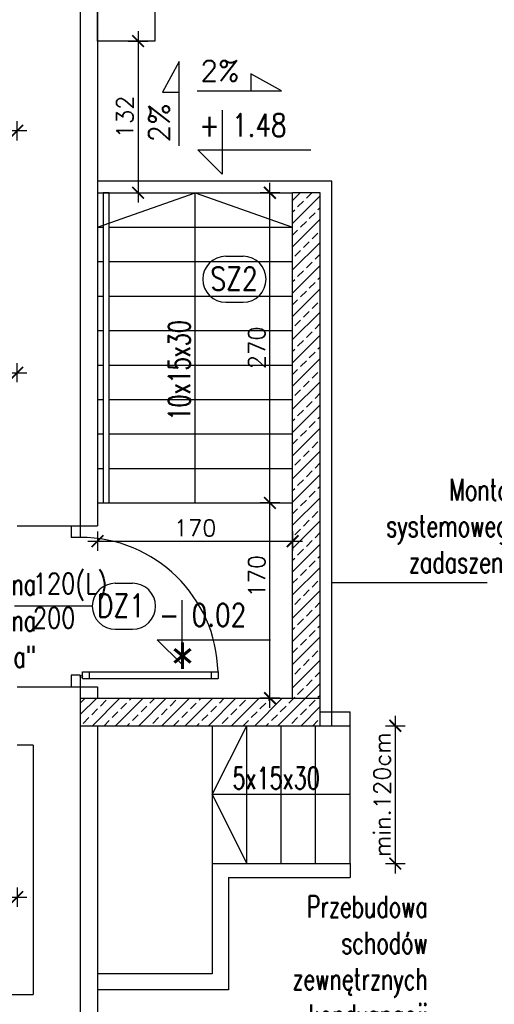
# Model space of a CAD drawing. Header units: millimetres. Extents: x 31969 to 285678, y -69766 to -1123.
# Tile 93 of 161: x 143543 to 143957, y -10628 to -9770. Entities that reach past the tile are written whole.
import ezdxf
from ezdxf.enums import TextEntityAlignment as Align
from ezdxf.lldxf.tags import DXFTag

# ---------------------------------------------------------------- set-up
doc = ezdxf.new("R2010")
doc.units = ezdxf.units.MM
for name, color, linetype in [('a-biblioteka', 251, 'Continuous'), ('a-izolacja 1', 3, 'Continuous'), ('a-koty', 1, 'Continuous'), ('a-opis 1', 3, 'Continuous'), ('a-opis stolarki 1', 3, 'Continuous'), ('a-opis stolarki 2', 1, 'Continuous'), ('a-przekrój 2', 251, 'Continuous'), ('a-schody', 3, 'Continuous'), ('a-stolarka drzwiowa', 3, 'Continuous'), ('a-stolarka okienna', 3, 'Continuous'), ('a-wymiary', 11, 'Continuous'), ('a-ściany istniejące murowane', 6, 'Continuous'), ('a-ściany nośne projektowane', 7, 'Continuous')]:
    doc.layers.add(name, color=color, linetype=linetype)
doc.styles.add('MAREK', font='simplex.shx')
doc.styles.add('RS01507', font='romans.shx', dxfattribs={"width": 0.7, "height": 0.15})
doc.styles.add('WYMIAR', font='romans.shx', dxfattribs={"width": 0.8})
tags = doc.linetypes.add('DASHED', pattern=[0.75, 0.5, -0.25]).pattern_tags.tags
tags[6:7] = [DXFTag(74, 4), DXFTag(75, 0), DXFTag(340, '0'), DXFTag(46, 1.0), DXFTag(50, 0.0), DXFTag(44, 0.0), DXFTag(45, 0.0)]
tags[4:5] = [DXFTag(74, 4), DXFTag(75, 0), DXFTag(340, '0'), DXFTag(46, 1.0), DXFTag(50, 0.0), DXFTag(44, 0.0), DXFTag(45, 0.0)]
doc.dimstyles.new('MAREK', dxfattribs={"dimscale": 0.85, "dimtxt": 17, "dimasz": 12, "dimexe": 10, "dimexo": 0.625, "dimgap": 5, "dimtad": 1, "dimdec": 1, "dimdsep": 46, "dimtxsty": 'MAREK', "dimblk1": 'ARCHTICK', "dimblk2": 'ARCHTICK', "dimsah": 1, "dimcen": 2.5, "dimdle": 10, "dimadec": 0, "dimazin": 0, "dimtfac": 1, "dimtdec": 1, "dimtmove": 1, "dimatfit": 3, "dimldrblk": 'ARCHTICK', "dimfxl": 0, "dimtolj": 1, "dimtzin": 0, "dimarcsym": 0})

# ---------------------------------------------------------------- blocks, each defined once
blk = doc.blocks.new('_ARCHTICK')
at = {"color": 0, "linetype": 'ByBlock', "const_width": 0.15}
blk.add_lwpolyline([(-0.5, -0.5), (0.5, 0.5)], dxfattribs=at)
blk = doc.blocks.new('*D96')
at = {"layer": 'a-wymiary', "color": 0, "lineweight": -2, "ltscale": 100}
for p, q in [((143238.07, -9875.72), (143238.07, -9858.72)), ((143541.07, -9875.72), (143541.07, -9858.72)), ((143549.57, -9867.22), (143229.57, -9867.22))]:
    blk.add_line(p, q, dxfattribs=at)
at = {"layer": 'DEFPOINTS', "color": 0, "ltscale": 100}
for p in [(143238.07, -9867.22), (143541.07, -9918.25), (143238.07, -9935.4)]:
    blk.add_point(p, dxfattribs=at)
at = {"layer": 'a-wymiary', "color": 0, "lineweight": -2, "ltscale": 100, "xscale": 10.2, "yscale": 10.2, "zscale": 10.2, "rotation": 180}
blk.add_blockref('_ARCHTICK', (143238.07, -9867.22), dxfattribs=at)
at = {"layer": 'a-wymiary', "color": 0, "lineweight": -2, "ltscale": 100, "xscale": 10.2, "yscale": 10.2, "zscale": 10.2}
blk.add_blockref('_ARCHTICK', (143541.07, -9867.22), dxfattribs=at)
at = {"layer": 'a-wymiary', "color": 0, "ltscale": 100, "insert": (143310.97, -9855.74), "char_height": 14.45, "attachment_point": 5, "style": 'MAREK'}
blk.add_mtext('\\A1;303', dxfattribs=at)
blk = doc.blocks.new('*D129')
at = {"layer": 'a-wymiary', "color": 0, "lineweight": -2, "ltscale": 100}
for p, q in [((142921.07, -10528.52), (142921.07, -10542.86)), ((143541.07, -10525.86), (143541.07, -10542.86)), ((142912.57, -10534.36), (143549.57, -10534.36))]:
    blk.add_line(p, q, dxfattribs=at)
at = {"layer": 'DEFPOINTS', "color": 0, "ltscale": 100}
for p in [(143541.07, -10514.89), (142921.07, -10527.99), (143541.07, -10534.36)]:
    blk.add_point(p, dxfattribs=at)
at = {"layer": 'a-wymiary', "color": 0, "lineweight": -2, "ltscale": 100, "xscale": 10.2, "yscale": 10.2, "zscale": 10.2, "rotation": 180}
blk.add_blockref('_ARCHTICK', (142921.07, -10534.36), dxfattribs=at)
at = {"layer": 'a-wymiary', "color": 0, "lineweight": -2, "ltscale": 100, "xscale": 10.2, "yscale": 10.2, "zscale": 10.2}
blk.add_blockref('_ARCHTICK', (143541.07, -10534.36), dxfattribs=at)
at = {"layer": 'a-wymiary', "color": 0, "ltscale": 100, "insert": (143231.07, -10522.88), "char_height": 14.45, "attachment_point": 5, "style": 'MAREK'}
blk.add_mtext('\\A1;620', dxfattribs=at)
blk = doc.blocks.new('*D133')
at = {"layer": 'a-wymiary', "color": 0, "lineweight": -2, "ltscale": 100}
for p, q in [((143258.07, -10086.02), (143258.07, -10069.36)), ((143541.07, -10086.02), (143541.07, -10069.36)), ((143249.57, -10077.86), (143549.57, -10077.86))]:
    blk.add_line(p, q, dxfattribs=at)
at = {"layer": 'DEFPOINTS', "color": 0, "ltscale": 100}
for p in [(143541.07, -10077.86), (143258.07, -10086.55), (143541.07, -10086.55)]:
    blk.add_point(p, dxfattribs=at)
at = {"layer": 'a-wymiary', "color": 0, "lineweight": -2, "ltscale": 100, "xscale": 10.2, "yscale": 10.2, "zscale": 10.2, "rotation": 180}
blk.add_blockref('_ARCHTICK', (143258.07, -10077.86), dxfattribs=at)
at = {"layer": 'a-wymiary', "color": 0, "lineweight": -2, "ltscale": 100, "xscale": 10.2, "yscale": 10.2, "zscale": 10.2}
blk.add_blockref('_ARCHTICK', (143541.07, -10077.86), dxfattribs=at)
at = {"layer": 'a-wymiary', "color": 0, "ltscale": 100, "insert": (143367.09, -10066.38), "char_height": 14.45, "attachment_point": 5, "style": 'MAREK'}
blk.add_mtext('\\A1;283', dxfattribs=at)
blk = doc.blocks.new('*D164')
at = {"layer": 'a-wymiary', "color": 0, "lineweight": -2, "ltscale": 100}
for p, q in [((143761.27, -10369.6), (143761.27, -10182.6)), ((143769.77, -10191.1), (143752.77, -10191.1)), ((143769.77, -10361.1), (143752.77, -10361.1))]:
    blk.add_line(p, q, dxfattribs=at)
at = {"layer": 'DEFPOINTS', "color": 0, "ltscale": 100}
for p in [(143761.27, -10191.1), (143805.29, -10191.1), (143805.29, -10361.1)]:
    blk.add_point(p, dxfattribs=at)
at = {"layer": 'a-wymiary', "color": 0, "lineweight": -2, "ltscale": 100, "xscale": 10.2, "yscale": 10.2, "zscale": 10.2}
for p, rotation in [((143761.27, -10191.1), 90), ((143761.27, -10361.1), 270)]:
    blk.add_blockref('_ARCHTICK', p, dxfattribs=dict(at, rotation=rotation))
at = {"layer": 'a-wymiary', "color": 0, "ltscale": 100, "insert": (143749.79, -10254.96), "char_height": 14.45, "attachment_point": 5, "rotation": 90, "style": 'MAREK'}
blk.add_mtext('\\A1;170', dxfattribs=at)
blk = doc.blocks.new('*D165')
at = {"layer": 'a-wymiary', "color": 0, "lineweight": -2, "ltscale": 100}
for p, q in [((143611.07, -10215.95), (143611.07, -10232.95)), ((143781.07, -10215.95), (143781.07, -10232.95)), ((143602.57, -10224.45), (143789.57, -10224.45))]:
    blk.add_line(p, q, dxfattribs=at)
at = {"layer": 'DEFPOINTS', "color": 0, "ltscale": 100}
for p in [(143611.07, -10195.7), (143781.07, -10195.7), (143781.07, -10224.45)]:
    blk.add_point(p, dxfattribs=at)
at = {"layer": 'a-wymiary', "color": 0, "lineweight": -2, "ltscale": 100, "xscale": 10.2, "yscale": 10.2, "zscale": 10.2, "rotation": 180}
blk.add_blockref('_ARCHTICK', (143611.07, -10224.45), dxfattribs=at)
at = {"layer": 'a-wymiary', "color": 0, "lineweight": -2, "ltscale": 100, "xscale": 10.2, "yscale": 10.2, "zscale": 10.2}
blk.add_blockref('_ARCHTICK', (143781.07, -10224.45), dxfattribs=at)
at = {"layer": 'a-wymiary', "color": 0, "ltscale": 100, "insert": (143696.07, -10212.98), "char_height": 14.45, "attachment_point": 5, "style": 'MAREK'}
blk.add_mtext('\\A1;170', dxfattribs=at)
blk = doc.blocks.new('*D166')
at = {"layer": 'a-wymiary', "color": 0, "lineweight": -2, "ltscale": 100}
for p, q in [((143761.27, -10199.6), (143761.27, -9912.6)), ((143769.77, -9921.1), (143752.77, -9921.1)), ((143769.77, -10191.1), (143752.77, -10191.1))]:
    blk.add_line(p, q, dxfattribs=at)
at = {"layer": 'DEFPOINTS', "color": 0, "ltscale": 100}
for p in [(143761.27, -9921.1), (143781.07, -9921.1), (143781.07, -10191.1)]:
    blk.add_point(p, dxfattribs=at)
at = {"layer": 'a-wymiary', "color": 0, "lineweight": -2, "ltscale": 100, "xscale": 10.2, "yscale": 10.2, "zscale": 10.2}
for p, rotation in [((143761.27, -9921.1), 90), ((143761.27, -10191.1), 270)]:
    blk.add_blockref('_ARCHTICK', p, dxfattribs=dict(at, rotation=rotation))
at = {"layer": 'a-wymiary', "color": 0, "ltscale": 100, "insert": (143749.79, -10056.1), "char_height": 14.45, "attachment_point": 5, "rotation": 90, "style": 'MAREK'}
blk.add_mtext('\\A1;270', dxfattribs=at)
blk = doc.blocks.new('*D167')
at = {"layer": 'a-biblioteka', "color": 0, "lineweight": -2, "ltscale": 100}
for p, q in [((143646.38, -9780.6), (143646.38, -9929.6)), ((143637.88, -9789.1), (143654.88, -9789.1)), ((143637.88, -9921.1), (143654.88, -9921.1))]:
    blk.add_line(p, q, dxfattribs=at)
at = {"layer": 'DEFPOINTS', "color": 0, "ltscale": 100}
for p in [(143636.07, -9789.1), (143636.07, -9921.1), (143646.38, -9921.1)]:
    blk.add_point(p, dxfattribs=at)
at = {"layer": 'a-biblioteka', "color": 0, "lineweight": -2, "ltscale": 100, "xscale": 10.2, "yscale": 10.2, "zscale": 10.2}
for p, rotation in [((143646.38, -9789.1), 90), ((143646.38, -9921.1), 270)]:
    blk.add_blockref('_ARCHTICK', p, dxfattribs=dict(at, rotation=rotation))
at = {"layer": 'a-biblioteka', "color": 0, "ltscale": 100, "insert": (143634.9, -9855.1), "char_height": 14.45, "attachment_point": 5, "rotation": 90, "style": 'MAREK'}
blk.add_mtext('\\A1;132', dxfattribs=at)
blk = doc.blocks.new('*D181')
at = {"layer": 'a-wymiary', "color": 0, "lineweight": -2, "ltscale": 100}
for p, q in [((143870.51, -10376.6), (143870.51, -10513.6)), ((143862.01, -10385.1), (143879.01, -10385.1)), ((143862.01, -10505.1), (143879.01, -10505.1))]:
    blk.add_line(p, q, dxfattribs=at)
at = {"layer": 'DEFPOINTS', "color": 0, "ltscale": 100}
for p in [(143831.07, -10385.1), (143831.07, -10505.1), (143870.51, -10505.1)]:
    blk.add_point(p, dxfattribs=at)
at = {"layer": 'a-wymiary', "color": 0, "lineweight": -2, "ltscale": 100, "xscale": 10.2, "yscale": 10.2, "zscale": 10.2}
for p, rotation in [((143870.51, -10385.1), 90), ((143870.51, -10505.1), 270)]:
    blk.add_blockref('_ARCHTICK', p, dxfattribs=dict(at, rotation=rotation))
at = {"layer": 'a-wymiary', "color": 0, "ltscale": 100, "insert": (143859.04, -10445.1), "char_height": 14.45, "attachment_point": 5, "rotation": 90, "style": 'MAREK'}
blk.add_mtext('\\A1;min.120cm', dxfattribs=at)

msp = doc.modelspace()

# ---------------------------------------------------------------- hatches: boundary and pattern name
at = {"layer": 'a-przekrój 2', "ltscale": 0.1}
h = msp.add_hatch(dxfattribs=at)
h.set_pattern_fill('BRASS,_O', color=256, scale=2.25, angle=45)
h.set_pattern_definition([(45, (0, -5), (-10.1027881, 10.1027881), []), (45, (-5.051, 0.051), (-10.1027881, 10.1027881), [7.14375, -3.571875])])
h.paths.add_polyline_path([(143781.07, -10361.1), (143805.07, -10361.1), (143805.07, -9921.1), (143781.07, -9921.1)])
h.paths.add_polyline_path([(143805.07, -10385.1), (143805.07, -10361.1), (143596.07, -10361.1), (143596.07, -10385.1)])

# ---------------------------------------------------------------- linework, layer by layer
at = {"layer": 'a-biblioteka', "ltscale": 100}
msp.add_lwpolyline([(143611.07, -9589.1), (143661.07, -9589.1), (143661.07, -9789.1), (143611.07, -9789.1)], close=True, dxfattribs=at)
at = {"layer": 'a-izolacja 1'}
for p, q in [((143596.07, -9549.1), (143596.07, -10211.1)), ((143596.07, -10351.1), (143596.07, -10361.1)), ((143596.07, -10385.1), (143596.07, -10660.1))]:
    msp.add_line(p, q, dxfattribs=at)
at = {"layer": 'a-koty'}
for points in [[(143719.54, -9849.17), (143719.54, -9905.04), (143698.31, -9883.82), (143796.96, -9883.82)], [(143684.39, -10275.69), (143684.39, -10331.56), (143663.16, -10310.34), (143761.81, -10310.34)]]:
    msp.add_lwpolyline(points, dxfattribs=at)
at = {"layer": 'a-opis 1', "ltscale": 10}
for p, q in [((143682.27, -9806.92), (143667.54, -9833.57)), ((143682.27, -9880.24), (143682.27, -9806.92)), ((143744.56, -9817.74), (143744.56, -9832.47)), ((143771.21, -9832.47), (143744.56, -9817.74)), ((143667.54, -9833.57), (143682.27, -9833.57)), ((143697.89, -9832.47), (143771.21, -9832.47))]:
    msp.add_line(p, q, dxfattribs=at)
at = {"layer": 'a-opis 1', "ltscale": 40}
msp.add_line((143815.12, -10260.41), (143950.67, -10260.41), dxfattribs=at)
at = {"layer": 'a-opis stolarki 1'}
msp.add_line((143606.5, -10281.1), (143538.75, -10281.1), dxfattribs=at)
at = {"layer": 'a-opis stolarki 2'}
for p, q in [((143626.55, -10261.05), (143641.55, -10261.05)), ((143626.55, -10301.14), (143641.55, -10301.14))]:
    msp.add_line(p, q, dxfattribs=at)
for centre, start, end in [((143626.55, -10281.1), 90, 270), ((143641.55, -10281.1), 270, 90)]:
    msp.add_arc(centre, 20.05, start, end, dxfattribs=at)
at = {"layer": 'a-schody'}
for p, q in [((143611.07, -9921.1), (143781.07, -9921.1)), ((143611.07, -9951.1), (143696.07, -9921.1)), ((143696.07, -10191.1), (143696.07, -9921.1)), ((143696.07, -9921.1), (143781.07, -9951.1)), ((143611.07, -9951.1), (143616.07, -9951.1)), ((143621.07, -9951.1), (143781.07, -9951.1)), ((143722.88, -9976.38), (143737.88, -9976.38)), ((143611.07, -9981.1), (143616.07, -9981.1)), ((143621.07, -9981.1), (143781.07, -9981.1)), ((143611.07, -10011.1), (143616.07, -10011.1)), ((143621.07, -10011.1), (143781.07, -10011.1)), ((143722.88, -10016.48), (143737.88, -10016.48)), ((143611.07, -10041.1), (143616.07, -10041.1)), ((143621.07, -10041.1), (143781.07, -10041.1)), ((143611.07, -10071.1), (143616.07, -10071.1)), ((143621.07, -10071.1), (143781.07, -10071.1)), ((143611.07, -10101.1), (143616.07, -10101.1)), ((143621.07, -10101.1), (143781.07, -10101.1)), ((143611.07, -10131.1), (143616.07, -10131.1)), ((143621.07, -10131.1), (143781.07, -10131.1)), ((143611.07, -10161.1), (143616.07, -10161.1)), ((143621.07, -10161.1), (143781.07, -10161.1)), ((143611.07, -10191.1), (143781.07, -10191.1))]:
    msp.add_line(p, q, dxfattribs=at)
msp.add_lwpolyline([(143616.07, -10191.1), (143621.07, -10191.1), (143621.07, -9921.1), (143616.07, -9921.1)], close=True, dxfattribs=at)
for centre, start, end in [((143722.88, -9996.43), 90, 270), ((143737.88, -9996.43), 270, 90)]:
    msp.add_arc(centre, 20.05, start, end, dxfattribs=at)
at = {"layer": 'a-stolarka drzwiowa'}
for p, q in [((143588.07, -10211.1), (143588.07, -10221.1)), ((143596.07, -10211.1), (143596.07, -10221.1)), ((143596.07, -10221.1), (143588.07, -10221.1)), ((143588.07, -10341.1), (143588.07, -10351.1)), ((143596.07, -10341.1), (143588.07, -10341.1)), ((143596.07, -10341.1), (143596.07, -10351.1)), ((143598.07, -10344.1), (143598.07, -10338.1)), ((143598.07, -10338.1), (143716.03, -10338.1)), ((143598.07, -10344.1), (143716.03, -10344.1)), ((143604.07, -10344.1), (143604.07, -10338.1)), ((143710.03, -10338.1), (143710.03, -10344.1)), ((143716.03, -10338.1), (143716.03, -10344.1))]:
    msp.add_line(p, q, dxfattribs=at)
msp.add_circle((143597.07, -10342.1), 1, dxfattribs=at)
at = {"layer": 'a-stolarka drzwiowa', "linetype": 'DASHED', "lineweight": 25, "ltscale": 20}
msp.add_arc((143596.07, -10341.1), 120, 1.43254, 90, dxfattribs=at)
at = {"layer": 'a-stolarka okienna', "linetype": 'DASHED', "lineweight": 25, "ltscale": 40}
for p, q in [((143815.07, -9911.1), (143611.07, -9911.1)), ((143815.07, -10385.1), (143815.07, -9911.1))]:
    msp.add_line(p, q, dxfattribs=at)
at = {"layer": 'a-stolarka okienna', "linetype": 'DASHED', "lineweight": 25, "ltscale": 20}
for p, q in [((143805.07, -10373.1), (143831.07, -10373.1)), ((143831.07, -10505.1), (143831.07, -10373.1)), ((143711.07, -10385.1), (143711.07, -10601.1)), ((143711.07, -10445.1), (143741.07, -10385.1)), ((143741.07, -10505.1), (143741.07, -10385.1)), ((143771.07, -10505.1), (143771.07, -10385.1)), ((143801.07, -10505.1), (143801.07, -10385.1)), ((143805.07, -10385.1), (143831.07, -10385.1)), ((143555.07, -10402.1), (143541.07, -10402.1)), ((143555.07, -10402.1), (143555.07, -10619.1)), ((143831.07, -10445.1), (143711.07, -10445.1)), ((143711.07, -10445.1), (143741.07, -10505.1)), ((143711.07, -10505.1), (143831.07, -10505.1)), ((143831.07, -10505.1), (143831.07, -10517.1)), ((143725.07, -10517.1), (143725.07, -10615.1)), ((143725.07, -10517.1), (143831.07, -10517.1)), ((143711.07, -10601.1), (143611.07, -10601.1)), ((142921.07, -10619.1), (143555.07, -10619.1)), ((143725.07, -10615.1), (143611.07, -10615.1))]:
    msp.add_line(p, q, dxfattribs=at)
at = {"layer": 'a-ściany istniejące murowane'}
for p, q in [((143611.07, -9534.1), (143611.07, -10211.1)), ((143541.07, -10211.1), (143611.07, -10211.1)), ((143541.07, -10351.1), (143611.07, -10351.1)), ((143541.07, -10351.1), (143611.07, -10351.1)), ((143611.07, -10351.1), (143611.07, -10361.1)), ((143611.07, -10385.1), (143611.07, -10675.1))]:
    msp.add_line(p, q, dxfattribs=at)
at = {"layer": 'a-ściany nośne projektowane', "ltscale": 100}
for p, q in [((143781.07, -10361.1), (143781.07, -9921.1)), ((143805.07, -9921.1), (143781.07, -9921.1)), ((143805.07, -10385.1), (143805.07, -9921.1)), ((143596.07, -10361.1), (143805.07, -10361.1)), ((143596.07, -10361.1), (143596.07, -10385.1)), ((143596.07, -10385.1), (143805.07, -10385.1))]:
    msp.add_line(p, q, dxfattribs=at)

# ---------------------------------------------------------------- texts
at = {"layer": 'a-koty', "char_height": 19.8, "width": 462.9754, "attachment_point": 1, "style": 'WYMIAR'}
for s, insert in [('+ 1.48', (143699.74, -9852.31)), ('- 0.02', (143664.6, -10278.83))]:
    msp.add_mtext(s, dxfattribs=dict(at, insert=insert))
at = {"layer": 'a-opis 1', "ltscale": 10, "style": 'WYMIAR', "text_generation_flag": 6}
for rotation, p in [(180, (143700.72, -9823.99)), (270, (143673.79, -9877.42))]:
    msp.add_text('2%%%', height=18, rotation=rotation, dxfattribs=at).set_placement(p)
at = {"layer": 'a-opis 1', "ltscale": 40, "style": 'RS01507', "width": 0.7}
msp.add_text('10x15x30', height=18.913, rotation=90, dxfattribs=at).set_placement((143682.24, -10119.41), align=Align.MIDDLE_LEFT)
msp.add_text('5x15x30', height=18.913, dxfattribs=at).set_placement((143728.67, -10430.74), align=Align.MIDDLE_LEFT)
at = {"layer": 'a-opis 1', "ltscale": 40, "char_height": 18.9125, "attachment_point": 9, "style": 'RS01507'}
for s, width, insert in [('Montaż systemowego zadaszenia', 190.1936, (143980, -10252.1)), ('Przebudowa schodów zewnętrznych kondygnacji parteru ', 191.6548, (143898.89, -10684.41))]:
    msp.add_mtext_dynamic_manual_height_columns(s, width=width, gutter_width=12.5, heights=[0], dxfattribs=dict(at, insert=insert))
at = {"layer": 'a-opis 1', "ltscale": 40, "insert": (143557.64, -10334.36), "char_height": 18.9125, "width": 160.8719, "attachment_point": 9, "style": 'RS01507'}
msp.add_mtext('Kurtyna powietrzna\\P"zimna"', dxfattribs=at)
at = {"layer": 'a-opis stolarki 1', "insert": (143554.69, -10222.21), "char_height": 18, "width": 35.8438, "attachment_point": 1, "style": 'WYMIAR'}
msp.add_mtext('{\\W0.995659; }\\P120(L)\\P200', dxfattribs=at)
at = {"layer": 'a-opis stolarki 2', "insert": (143652.44, -10290.51), "char_height": 20.047, "width": 23.6587, "attachment_point": 9, "style": 'WYMIAR'}
msp.add_mtext('DZ1', dxfattribs=at)
at = {"layer": 'a-opis stolarki 2', "insert": (143636.68, -10352.83), "char_height": 40.095, "attachment_point": 7, "style": 'WYMIAR'}
msp.add_mtext_dynamic_manual_height_columns('\\A1;{\\W1.35983; }*', width=124.3193, gutter_width=12.5, heights=[0], dxfattribs=at)
at = {"layer": 'a-schody', "insert": (143750.63, -10005.97), "char_height": 20.047, "width": 23.6587, "attachment_point": 9, "style": 'WYMIAR'}
msp.add_mtext('SZ2', dxfattribs=at)

# ---------------------------------------------------------------- dimensions: what is measured, and where the dimension line sits
at = {"layer": 'a-biblioteka', "ltscale": 100}
dim = msp.add_linear_dim(base=(143646.38, -9921.1), p1=(143636.07, -9789.1), p2=(143636.07, -9921.1), angle=90, dimstyle='MAREK', override={"dimtfill": 1, "dimtfillclr": 256}, dxfattribs=at)
dim.commit()
dim.dimension.update_dxf_attribs({"geometry": '*D167', "text_midpoint": (143634.9, -9855.1)})
at = {"layer": 'a-wymiary', "ltscale": 100}
for base, p1, p2, picture, middle in [((143238.07, -9867.22), (143541.07, -9918.25), (143238.07, -9935.4), '*D96', (143310.97, -9867.22)), ((143541.07, -10077.86), (143258.07, -10086.55), (143541.07, -10086.55), '*D133', (143367.09, -10077.86))]:
    dim = msp.add_linear_dim(base=base, p1=p1, p2=p2, dimstyle='MAREK', dxfattribs=at)
    dim.commit()
    dim.dimension.update_dxf_attribs({"geometry": picture, "text_midpoint": middle, "dimtype": 160})
dim = msp.add_linear_dim(base=(143761.27, -9921.1), p1=(143781.07, -10191.1), p2=(143781.07, -9921.1), angle=90, dimstyle='MAREK', dxfattribs=at)
dim.commit()
dim.dimension.update_dxf_attribs({"geometry": '*D166', "text_midpoint": (143749.79, -10056.1)})
dim = msp.add_linear_dim(base=(143761.27, -10191.1), p1=(143805.29, -10361.1), p2=(143805.29, -10191.1), angle=90, dimstyle='MAREK', dxfattribs=at)
dim.commit()
dim.dimension.update_dxf_attribs({"geometry": '*D164', "text_midpoint": (143761.27, -10254.96), "dimtype": 160})
for base, p1, p2, picture, middle in [((143781.07, -10224.45), (143611.07, -10195.7), (143781.07, -10195.7), '*D165', (143696.07, -10212.98)), ((143541.07, -10534.36), (142921.07, -10527.99), (143541.07, -10514.89), '*D129', (143231.07, -10522.88))]:
    dim = msp.add_linear_dim(base=base, p1=p1, p2=p2, dimstyle='MAREK', dxfattribs=at)
    dim.commit()
    dim.dimension.update_dxf_attribs({"geometry": picture, "text_midpoint": middle})
dim = msp.add_linear_dim(base=(143870.51, -10505.1), p1=(143831.07, -10385.1), p2=(143831.07, -10505.1), angle=90, text='min.120cm', dimstyle='MAREK', dxfattribs=at)
dim.commit()
dim.dimension.update_dxf_attribs({"geometry": '*D181', "text_midpoint": (143870.51, -10445.1), "dimtype": 160})

doc.saveas('drawing.dxf')
